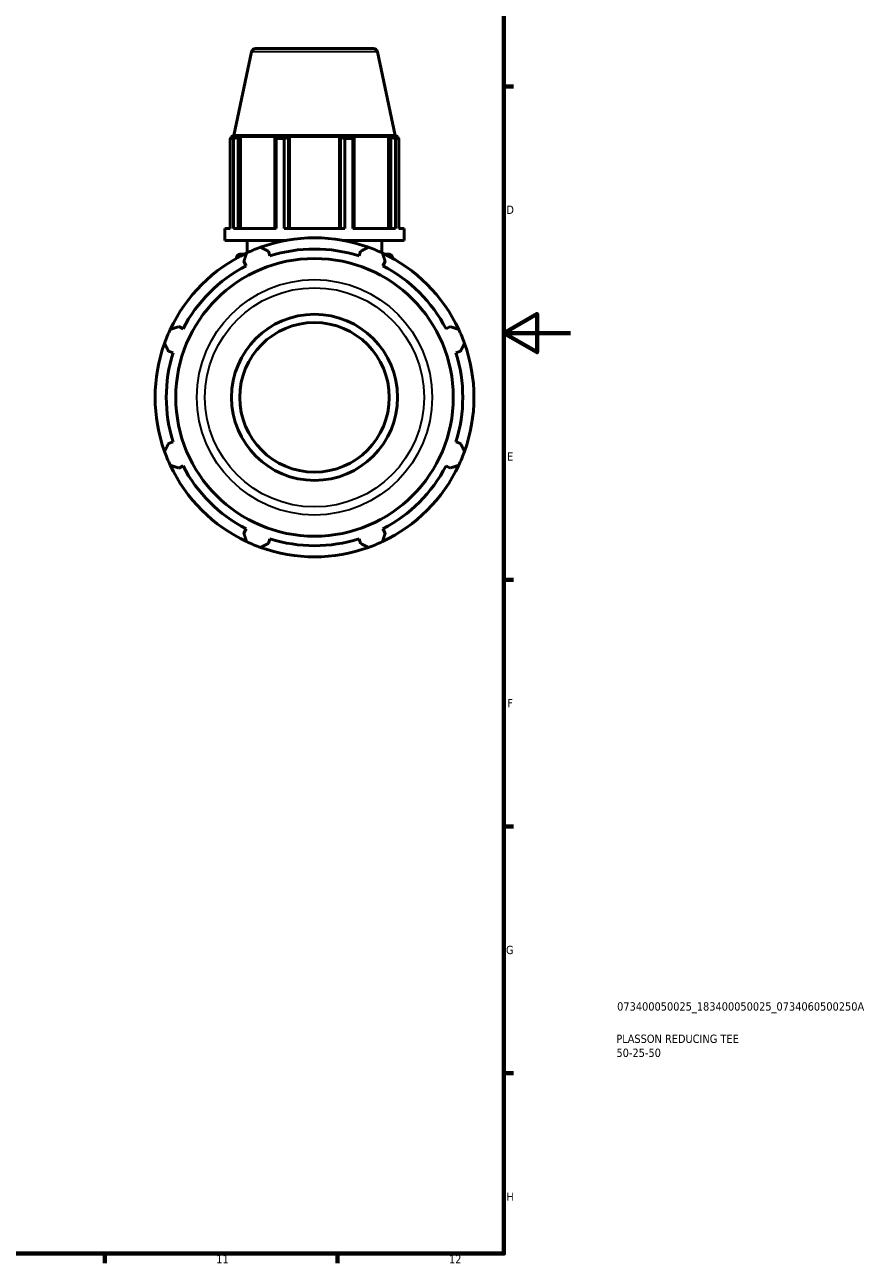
# Model space of a CAD drawing. Header units: millimetres. Extents: x 0 to 1020, y 0 to 938.
# Tile 8 of 9: x 677 to 931, y 17 to 390. Entities that reach past the tile are written whole.
import ezdxf

# ---------------------------------------------------------------- set-up
doc = ezdxf.new("R2010")
doc.units = ezdxf.units.MM
for name, color, linetype, lineweight in [('Border (ISO)', 7, 'Continuous', 70), ('Title (ISO)', 7, 'Continuous', 50), ('Visible (ISO)', 7, 'Continuous', 50), ('Visible Narrow (ISO)', 7, 'Continuous', 35)]:
    doc.layers.add(name, color=color, linetype=linetype, lineweight=lineweight)
doc.styles.add('Note Text (ISO)', font='tahoma.ttf')

# ---------------------------------------------------------------- blocks, each defined once
blk = doc.blocks.new('Borders Default Border')
at = {"layer": 'Border (ISO)'}
for p, q in [((821, 371.25), (823.9, 371.25)), ((821, 222.75), (823.9, 222.75)), ((821, 148.5), (823.9, 148.5)), ((821, 74.25), (823.9, 74.25)), ((700.83, 20), (700.83, 17.1)), ((770.92, 20), (770.92, 17.1))]:
    blk.add_line(p, q, dxfattribs=at)
at = {"layer": 'Border (ISO)', "flags": 128}
for points in [[(20, 20), (20, 574), (821, 574), (821, 20), (20, 20)], [(841, 297), (821, 297), (831, 302.77), (831, 291.23), (821, 297)]]:
    blk.add_lwpolyline(points, dxfattribs=at)
at = {"layer": 'Border (ISO)', "color": 232, "true_color": 0xca0064, "char_height": 2.5, "attachment_point": 7, "style": 'Note Text (ISO)'}
for s, insert in [('D', (821.73, 332.88)), ('E', (821.94, 258.63)), ('F', (822, 184.38)), ('G', (821.61, 110.08)), ('H', (821.74, 35.88)), ('11', (734.37, 17.1)), ('12', (804.46, 17.1))]:
    blk.add_mtext(s, dxfattribs=dict(at, insert=insert))
blk = doc.blocks.new('Title Blocks ISO')
at = {"layer": 'Title (ISO)', "color": 232, "true_color": 0xca0064, "style": 'Note Text (ISO)'}
for tag, p in [('PART_NUMBER_001', (34.08, 73.13)), ('DESCRIPTION_001', (33.84, 63.4)), ('DESCRIPTION_002', (33.88, 59.18))]:
    blk.add_attdef(tag, p, '', height=2.5, dxfattribs=at)

msp = doc.modelspace()

# ---------------------------------------------------------------- linework, layer by layer
at = {"layer": 'Visible (ISO)'}
for p, q in [((745.003, 381.687), (739.634, 356.427)), ((746.226, 382.677), (781.702, 382.677)), ((782.924, 381.687), (788.293, 356.427)), ((739.535, 355.56), (738.559, 355.56)), ((738.559, 328.527), (738.559, 355.56)), ((739.634, 356.427), (738.854, 356.174)), ((740.016, 356.174), (738.854, 356.174)), ((738.854, 355.713), (738.854, 356.174)), ((740.016, 356.174), (739.243, 355.911)), ((739.535, 355.56), (739.535, 328.527)), ((788.293, 356.427), (739.634, 356.427)), ((740.972, 355.911), (741.691, 356.174)), ((740.972, 328.527), (740.972, 355.911)), ((741.691, 328.527), (741.691, 356.174)), ((752.369, 356.174), (741.691, 356.174)), ((752.369, 356.174), (751.995, 355.911)), ((751.995, 355.911), (751.995, 328.527)), ((752.464, 328.527), (752.464, 355.56)), ((754.821, 355.56), (752.464, 355.56)), ((754.821, 355.56), (754.821, 328.527)), ((756.169, 355.911), (756.413, 356.174)), ((756.169, 328.527), (756.169, 355.911)), ((756.413, 328.527), (756.413, 356.174)), ((771.514, 356.174), (756.413, 356.174)), ((771.514, 328.527), (771.514, 356.174)), ((771.514, 356.174), (771.758, 355.911)), ((771.758, 355.911), (771.758, 328.527)), ((773.106, 328.527), (773.106, 355.56)), ((775.463, 355.56), (773.106, 355.56)), ((775.463, 355.56), (775.463, 328.527)), ((775.932, 355.911), (775.558, 356.174)), ((786.237, 356.174), (775.558, 356.174)), ((775.932, 328.527), (775.932, 355.911)), ((786.237, 328.527), (786.237, 356.174)), ((786.237, 356.174), (786.955, 355.911)), ((786.955, 355.911), (786.955, 328.527)), ((788.684, 355.911), (787.912, 356.174)), ((789.074, 356.174), (787.912, 356.174)), ((788.293, 356.427), (789.074, 356.174)), ((788.392, 328.527), (788.392, 355.56)), ((789.369, 355.56), (788.392, 355.56)), ((789.074, 355.713), (789.074, 356.174)), ((789.369, 355.56), (789.369, 328.527)), ((738.559, 328.527), (736.964, 328.527)), ((736.964, 324.927), (736.964, 328.527)), ((752.464, 328.527), (739.535, 328.527)), ((773.106, 328.527), (754.821, 328.527)), ((788.392, 328.527), (775.463, 328.527)), ((790.964, 328.527), (789.369, 328.527)), ((790.964, 324.927), (790.964, 328.527)), ((755.512, 324.927), (736.964, 324.927)), ((743.714, 321.197), (743.714, 324.927)), ((790.964, 324.927), (772.416, 324.927)), ((784.214, 321.197), (784.214, 324.927)), ((741.474, 320.727), (742.734, 320.727)), ((750.54, 320.251), (750.107, 321.625)), ((777.82, 321.625), (777.387, 320.251)), ((785.193, 320.727), (786.454, 320.727)), ((740.474, 319.537), (740.474, 319.727)), ((742.686, 318.551), (743.351, 317.274)), ((784.576, 317.274), (785.241, 318.551)), ((787.454, 319.537), (787.454, 319.727)), ((724.368, 298.29), (723.09, 298.955)), ((804.837, 298.955), (803.56, 298.29)), ((720.016, 291.534), (721.39, 291.101)), ((806.538, 291.101), (807.911, 291.534)), ((721.39, 264.254), (720.016, 263.821)), ((807.911, 263.821), (806.538, 264.254)), ((723.09, 256.4), (724.368, 257.065)), ((803.56, 257.065), (804.837, 256.4)), ((743.351, 238.081), (742.686, 236.804)), ((750.107, 233.73), (750.54, 235.103)), ((777.387, 235.103), (777.82, 233.73)), ((785.241, 236.804), (784.576, 238.081))]:
    msp.add_line(p, q, dxfattribs=at)
for radius in [41.785, 25, 22.5]:
    msp.add_circle((763.964, 277.677), radius, dxfattribs=at)
for centre, radius, start, end in [((746.226, 381.427), 1.25, 90, 168), ((781.702, 381.427), 1.25, 12, 90), ((763.964, 277.677), 48, 70.20802, 109.79198), ((763.964, 277.677), 48, 115.20802, 154.79198), ((741.474, 319.727), 1, 90, 180), ((763.964, 277.677), 48, 109.79198, 115.20802), ((763.964, 277.677), 44.64, 72.5, 107.5), ((763.964, 277.677), 48, 64.79198, 70.20802), ((763.964, 277.677), 48, 25.20802, 64.79198), ((786.454, 319.727), 1, 0, 90), ((763.964, 277.677), 44.64, 117.5, 152.5), ((763.964, 277.677), 44.64, 27.5, 62.5), ((763.964, 277.677), 48, 154.79198, 160.20802), ((763.964, 277.677), 48, 19.79198, 25.20802), ((763.964, 277.677), 48, 160.20802, 199.79198), ((763.964, 277.677), 44.64, 162.5, 197.5), ((763.964, 277.677), 44.64, 342.5, 17.5), ((763.964, 277.677), 48, 340.20802, 19.79198), ((763.964, 277.677), 48, 199.79198, 205.20802), ((763.964, 277.677), 48, 334.79198, 340.20802), ((763.964, 277.677), 48, 205.20802, 244.79198), ((763.964, 277.677), 48, 295.20802, 334.79198), ((763.964, 277.677), 44.64, 207.5, 242.5), ((763.964, 277.677), 44.64, 297.5, 332.5), ((763.964, 277.677), 44.64, 252.5, 287.5), ((763.964, 277.677), 48, 244.79198, 250.20802), ((763.964, 277.677), 48, 250.20802, 289.79198), ((763.964, 277.677), 48, 289.79198, 295.20802)]:
    msp.add_arc(centre, radius, start, end, dxfattribs=at)
for points, weights in [([(738.559, 355.56), (738.908, 355.742), (739.243, 355.911)], [1, 1.0010789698, 1.00134101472]), ([(740.972, 355.911), (740.268, 355.742), (739.535, 355.56)], [1.00134101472, 1.0010789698, 1]), ([(752.464, 355.56), (752.225, 355.742), (751.995, 355.911)], [1, 1.0010789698, 1.00134101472]), ([(756.169, 355.911), (755.509, 355.742), (754.821, 355.56)], [1.00134101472, 1.0010789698, 1]), ([(773.106, 355.56), (772.418, 355.742), (771.758, 355.911)], [1, 1.0010789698, 1.00134101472]), ([(775.932, 355.911), (775.703, 355.742), (775.463, 355.56)], [1.00134101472, 1.0010789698, 1]), ([(788.392, 355.56), (787.659, 355.742), (786.955, 355.911)], [1, 1.0010789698, 1.00134101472]), ([(788.684, 355.911), (789.019, 355.742), (789.369, 355.56)], [1.00134101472, 1.0010789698, 1]), ([(742.686, 318.551), (743.095, 319.802), (743.52, 321.106)], [1.00212123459, 1.00146890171, 1]), ([(747.711, 322.842), (748.933, 322.221), (750.107, 321.625)], [1, 1.00146890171, 1.00212123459]), ([(777.82, 321.625), (778.994, 322.221), (780.217, 322.842)], [1.00212123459, 1.00146890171, 1]), ([(784.407, 321.106), (784.833, 319.802), (785.241, 318.551)], [1, 1.00146890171, 1.00212123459]), ([(720.535, 298.121), (721.839, 298.546), (723.09, 298.955)], [1, 1.00146890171, 1.00212123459]), ([(804.837, 298.955), (806.089, 298.546), (807.393, 298.121)], [1.00212123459, 1.00146890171, 1]), ([(720.016, 291.534), (719.42, 292.708), (718.799, 293.93)], [1.00212123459, 1.00146890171, 1]), ([(809.128, 293.93), (808.507, 292.708), (807.911, 291.534)], [1, 1.00146890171, 1.00212123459]), ([(718.799, 261.424), (719.42, 262.647), (720.016, 263.821)], [1, 1.00146890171, 1.00212123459]), ([(807.911, 263.821), (808.507, 262.647), (809.128, 261.424)], [1.00212123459, 1.00146890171, 1]), ([(723.09, 256.4), (721.839, 256.808), (720.535, 257.234)], [1.00212123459, 1.00146890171, 1]), ([(807.393, 257.234), (806.089, 256.808), (804.837, 256.4)], [1, 1.00146890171, 1.00212123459]), ([(743.52, 234.249), (743.095, 235.552), (742.686, 236.804)], [1, 1.00146890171, 1.00212123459]), ([(785.241, 236.804), (784.833, 235.552), (784.407, 234.249)], [1.00212123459, 1.00146890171, 1]), ([(750.107, 233.73), (748.933, 233.134), (747.711, 232.513)], [1.00212123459, 1.00146890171, 1]), ([(780.217, 232.513), (778.994, 233.134), (777.82, 233.73)], [1, 1.00146890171, 1.00212123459])]:
    msp.add_rational_spline(points, weights, degree=2, dxfattribs=at)
at = {"layer": 'Visible Narrow (ISO)'}
for p, q in [((782.691, 381.687), (745.237, 381.687)), ((740.783, 319.727), (740.475, 319.727)), ((787.453, 319.727), (787.144, 319.727))]:
    msp.add_line(p, q, dxfattribs=at)
for radius in [35.421, 32.976]:
    msp.add_circle((763.964, 277.677), radius, dxfattribs=at)

# ---------------------------------------------------------------- block references
msp.add_blockref('Borders Default Border', (0, 0))
msp.add_blockref('Title Blocks ISO', (821, 20)).add_auto_attribs({'PART_NUMBER_001': '073400050025_183400050025_0734060500250A', 'DESCRIPTION_001': 'PLASSON REDUCING TEE', 'DESCRIPTION_002': '50-25-50'})

doc.saveas('drawing.dxf')
